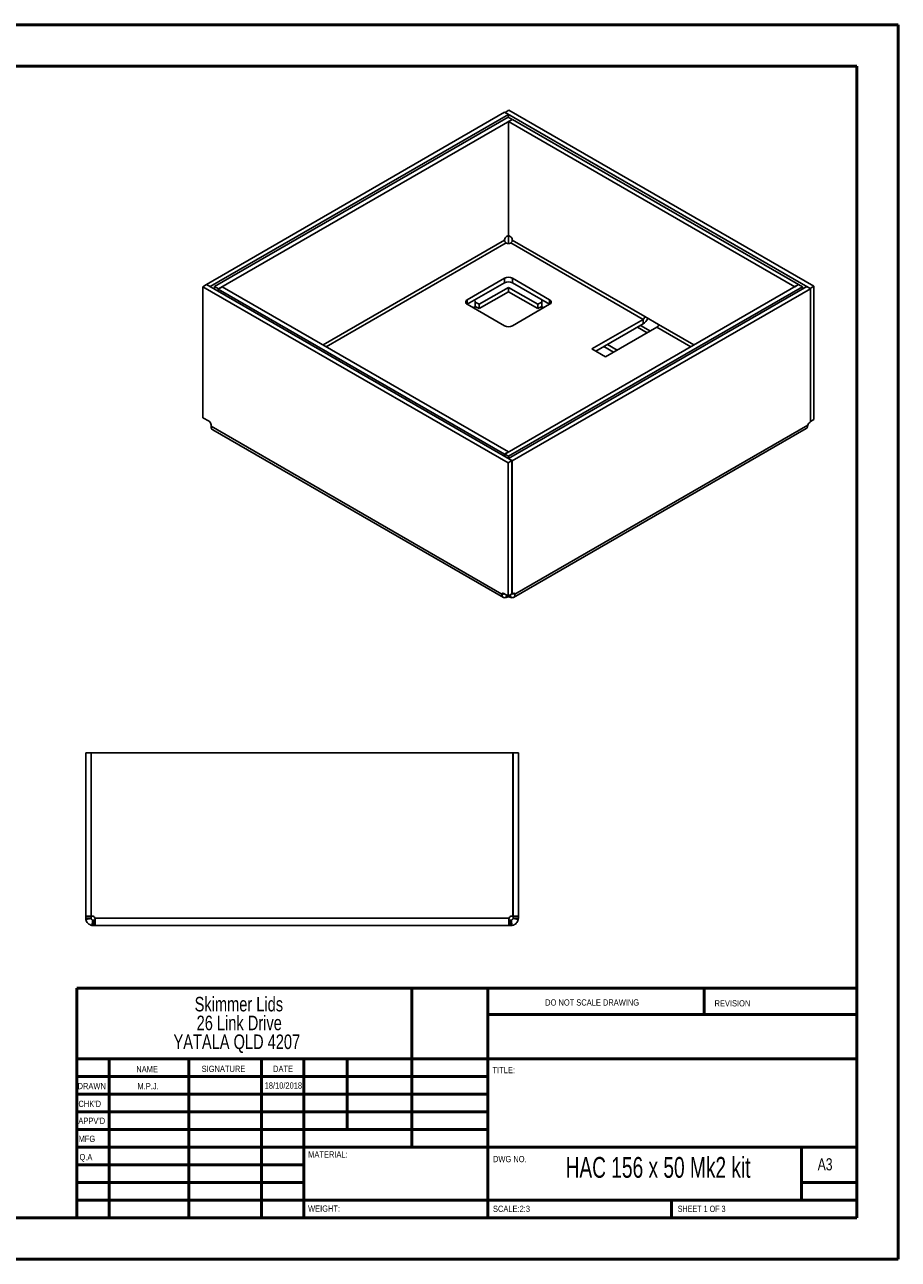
# Model space of a CAD drawing. Header units: millimetres. Extents: x 0 to 420, y 0 to 297.
# Tile 2 of 2: x 210 to 420, y 0 to 297. Entities that reach past the tile are written whole.
import ezdxf

# ---------------------------------------------------------------- set-up
doc = ezdxf.new("R2010")
doc.units = ezdxf.units.MM
doc.styles.add('SLDTEXTSTYLE0', font='TXT', dxfattribs={"width": 0.6875})
doc.styles.add('SLDTEXTSTYLE1', font='TXT', dxfattribs={"width": 0.75})

# ---------------------------------------------------------------- blocks, each defined once
blk = doc.blocks.new('SW_NOTE_0')
at = {"color": 0, "linetype": 'Continuous', "lineweight": 0, "char_height": 3.5, "attachment_point": 2, "style": 'SLDTEXTSTYLE1'}
for s, insert in [('Skimmer Lids', (13.89, 4.51)), ('26 Link Drive', (13.98, -0.01)), ('YATALA QLD 4207', (13.4, -4.54))]:
    blk.add_mtext(s, dxfattribs=dict(at, insert=insert))

msp = doc.modelspace()

# ---------------------------------------------------------------- linework, layer by layer
at = {"color": 7, "linetype": 'Continuous', "lineweight": 50}
for p, q in [((0.38, 297.21), (420.38, 297.21)), ((420.38, 0.21), (420.38, 297.21)), ((10.38, 287.21), (410.38, 287.21)), ((410.38, 287.21), (410.38, 10.21)), ((222.88, 65.46), (410.08, 65.46)), ((222.88, 65.46), (222.88, 10.21)), ((303.48, 65.46), (303.48, 27.21)), ((321.68, 65.46), (321.68, 10.21)), ((373.68, 59.09), (373.68, 65.46)), ((410.08, 59.09), (321.68, 59.09)), ((410.08, 48.46), (222.88, 48.46)), ((230.68, 48.46), (230.68, 10.21)), ((249.87, 48.46), (249.87, 10.21)), ((267.28, 48.46), (267.28, 10.21)), ((277.48, 10.21), (277.48, 48.46)), ((287.88, 31.46), (287.88, 48.46)), ((321.68, 44.21), (222.88, 44.21)), ((321.68, 39.96), (222.88, 39.96)), ((321.68, 35.71), (222.88, 35.71)), ((321.68, 31.46), (222.88, 31.46)), ((277.48, 27.21), (222.88, 27.21)), ((277.48, 27.21), (410.08, 27.21)), ((397.08, 14.46), (397.08, 27.21)), ((277.48, 22.96), (222.88, 22.96)), ((277.48, 18.71), (222.88, 18.71)), ((410.08, 18.71), (397.08, 18.71)), ((222.88, 14.46), (410.38, 14.46)), ((365.88, 10.21), (365.88, 14.46)), ((10.38, 10.21), (410.38, 10.21)), ((0.38, 0.21), (420.38, 0.21))]:
    msp.add_line(p, q, dxfattribs=at)
at = {"color": 7, "linetype": 'Continuous', "lineweight": 25}
for p, q in [((326.75, 276.62), (325.86, 276.11)), ((400.11, 234.28), (326.75, 276.62)), ((325.75, 276.15), (254.04, 234.75)), ((326.64, 275.63), (254.94, 234.24)), ((326.62, 274.96), (256, 234.2)), ((327.56, 274.42), (256.94, 233.65)), ((326.64, 275.63), (325.75, 276.15)), ((325.86, 276.08), (325.86, 276.11)), ((399.22, 233.76), (325.86, 276.11)), ((326.62, 274.96), (327.56, 274.42)), ((326.64, 274.95), (326.64, 275.63)), ((326.69, 273.89), (327.63, 274.43)), ((326.69, 246.51), (326.69, 273.89)), ((395.47, 234.18), (326.69, 273.89)), ((327.56, 274.39), (327.56, 274.42)), ((396.41, 234.73), (327.63, 274.43)), ((326.22, 246.26), (326.69, 246.53)), ((325.75, 245.36), (282.1, 220.17)), ((282.85, 219.73), (326.12, 244.71)), ((325.75, 245.36), (325.75, 245.44)), ((326.19, 244.67), (326.12, 244.71)), ((326.64, 244.56), (326.64, 246.51)), ((326.69, 246.51), (327.11, 246.26)), ((327.21, 244.71), (327.14, 244.67)), ((327.21, 244.71), (359.05, 226.33)), ((327.58, 245.44), (327.58, 245.36)), ((359.43, 226.98), (327.58, 245.36)), ((253.22, 234.17), (254.11, 234.69)), ((254.94, 234.24), (254.04, 234.75)), ((254.04, 234.75), (254.04, 234.65)), ((254.11, 234.69), (327.47, 192.34)), ((325.72, 236.21), (316.77, 231.03)), ((316.77, 229.95), (325.72, 235.12)), ((325.72, 236.21), (325.72, 235.12)), ((325.77, 193.92), (396.39, 234.69)), ((336.56, 231.03), (327.61, 236.21)), ((327.61, 236.21), (327.61, 235.12)), ((327.61, 235.12), (336.56, 229.95)), ((395.47, 234.18), (396.41, 234.73)), ((397.33, 234.14), (396.39, 234.69)), ((396.41, 234.67), (396.41, 234.73)), ((253.22, 202.67), (253.22, 234.17)), ((253.22, 234.17), (326.58, 191.82)), ((254.94, 234.21), (254.94, 234.24)), ((256, 234.2), (256.94, 233.65)), ((256, 233.6), (256, 234.2)), ((257.86, 234.16), (256.92, 233.61)), ((256.92, 233.61), (325.7, 193.91)), ((256.92, 233.61), (256.92, 233.07)), ((256.94, 233.62), (256.94, 233.65)), ((257.86, 234.16), (326.64, 194.45)), ((326.66, 234.03), (319.59, 229.95)), ((319.59, 228.91), (326.66, 232.99)), ((333.74, 229.95), (326.66, 234.03)), ((326.66, 232.99), (326.66, 234.03)), ((326.66, 232.99), (333.74, 228.91)), ((326.69, 192.82), (398.39, 234.21)), ((326.71, 193.38), (397.33, 234.14)), ((327.58, 192.3), (399.28, 233.69)), ((395.47, 234.16), (395.47, 234.18)), ((397.33, 233.6), (397.33, 234.14)), ((398.39, 234.21), (399.28, 233.69)), ((400.11, 234.28), (399.22, 233.76)), ((399.22, 233.73), (399.22, 233.76)), ((399.28, 233.69), (399.28, 201.65)), ((400.11, 202.22), (400.11, 234.28)), ((316.77, 231.03), (316.77, 229.95)), ((316.77, 229.95), (325.72, 224.78)), ((318.18, 229.13), (318.65, 229.4)), ((318.65, 229.4), (318.65, 230.63)), ((319.59, 229.95), (318.65, 230.49)), ((319.59, 228.91), (318.65, 229.46)), ((319.59, 229.95), (319.59, 228.91)), ((327.61, 224.78), (336.56, 229.95)), ((334.68, 230.49), (333.74, 229.95)), ((333.74, 228.91), (333.74, 229.95)), ((334.68, 229.46), (333.74, 228.91)), ((334.68, 230.63), (334.68, 229.4)), ((334.68, 229.4), (335.15, 229.13)), ((336.56, 231.03), (336.56, 229.95)), ((359.05, 226.33), (346.7, 219.2)), ((359.05, 226.33), (359.05, 225.24)), ((362.73, 225.08), (359.43, 226.98)), ((359.05, 225.24), (347.64, 218.65)), ((350, 217.29), (362.35, 224.42)), ((357.68, 224.45), (360.04, 223.09)), ((360.79, 223.52), (358.44, 224.88)), ((362.35, 224.42), (370.48, 219.73)), ((371.23, 220.17), (362.73, 225.08)), ((352.83, 218.92), (350.47, 220.28)), ((346.7, 219.2), (350, 217.29)), ((349.57, 219.77), (351.93, 218.41)), ((254.72, 201.8), (253.22, 202.67)), ((400.11, 202.22), (399.28, 201.74)), ((255.19, 200.61), (255.19, 200.99)), ((255.19, 200.61), (325.09, 160.26)), ((255.57, 199.79), (325.44, 159.45)), ((327.89, 159.45), (398.23, 200.06)), ((398.63, 200.9), (328.24, 160.26)), ((398.59, 200.62), (398.63, 200.9)), ((399.08, 201.53), (399.28, 201.65)), ((326.64, 194.45), (325.7, 193.91)), ((325.7, 193.91), (325.7, 193.36)), ((326.71, 193.38), (325.77, 193.92)), ((325.77, 193.32), (325.77, 193.92)), ((326.64, 194.42), (326.64, 194.45)), ((326.71, 192.83), (326.71, 193.38)), ((326.58, 191.82), (327.47, 192.34)), ((326.58, 159.77), (326.58, 191.82)), ((326.69, 192.82), (327.58, 192.3)), ((326.69, 192.79), (326.69, 192.82)), ((327.47, 160.28), (327.47, 192.34)), ((327.58, 192.3), (327.58, 160.26)), ((325.09, 160.26), (325.38, 160.43)), ((328.24, 160.26), (327.95, 160.43)), ((325.09, 160.01), (325.54, 160.37)), ((325.09, 160.01), (325.09, 160.26)), ((325.54, 160.38), (326.48, 159.83)), ((326.1, 159.43), (326.19, 160)), ((326.37, 159.53), (326.1, 159.43)), ((326.37, 159.53), (326.37, 159.9)), ((326.58, 159.77), (327.47, 160.28)), ((326.96, 159.53), (326.96, 159.99)), ((327.23, 159.43), (326.96, 159.53)), ((327.23, 159.43), (327.13, 160.09)), ((327.58, 160.26), (327.47, 160.32)), ((327.58, 160.26), (327.79, 160.38)), ((328.24, 160.01), (327.79, 160.37)), ((328.24, 160.26), (328.24, 160.01)), ((225.05, 122.02), (226.32, 122.02)), ((225.05, 82.77), (225.05, 122.02)), ((226.32, 82.77), (226.32, 122.02)), ((226.35, 122.02), (226.35, 82.78)), ((226.35, 122.02), (327.75, 122.02)), ((327.75, 122.02), (327.75, 82.78)), ((329.05, 122.02), (327.78, 122.02)), ((327.78, 82.77), (327.78, 122.02)), ((329.05, 82.77), (329.05, 122.02)), ((225.05, 82.77), (226.32, 82.77)), ((225.05, 82.32), (225.05, 82.77)), ((225.05, 82.32), (226.32, 82.32)), ((225.08, 81.99), (225.05, 82.32)), ((225.08, 81.99), (226.33, 82.22)), ((226.32, 82.32), (226.32, 82.77)), ((226.35, 82.78), (226.64, 82.78)), ((226.51, 80.55), (226.75, 81.8)), ((226.85, 80.52), (226.51, 80.55)), ((226.85, 80.52), (226.85, 81.79)), ((227.27, 81.79), (226.85, 81.79)), ((227.27, 80.52), (226.85, 80.52)), ((227.27, 82.32), (227.31, 81.99)), ((326.83, 82.32), (227.27, 82.32)), ((227.27, 80.52), (227.27, 81.79)), ((227.31, 80.55), (227.27, 80.52)), ((326.83, 80.52), (227.27, 80.52)), ((326.79, 81.99), (326.83, 82.32)), ((326.83, 80.52), (326.79, 80.55)), ((326.83, 80.52), (326.83, 81.79)), ((327.25, 81.79), (326.83, 81.79)), ((327.25, 80.52), (326.83, 80.52)), ((327.25, 80.52), (327.25, 81.79)), ((327.59, 80.55), (327.25, 80.52)), ((327.59, 80.55), (327.35, 81.8)), ((327.46, 82.78), (327.75, 82.78)), ((329.05, 82.77), (327.78, 82.77)), ((327.78, 82.32), (327.78, 82.77)), ((329.05, 82.32), (327.78, 82.32)), ((329.02, 81.99), (327.78, 82.22)), ((329.05, 82.32), (329.02, 81.99)), ((329.05, 82.32), (329.05, 82.77))]:
    msp.add_line(p, q, dxfattribs=at)
at = {"color": 7, "linetype": 'Continuous', "lineweight": 25, "flags": 128}
for points in [[(318.65, 230.63), (318.62, 230.93), (318.61, 231.01)], [(334.72, 231.01), (334.71, 230.93), (334.68, 230.63)], [(325.09, 160.26), (325.12, 160.32), (325.16, 160.37), (325.21, 160.41), (325.26, 160.43), (325.33, 160.44), (325.4, 160.43), (325.47, 160.41), (325.54, 160.38)], [(327.79, 160.38), (327.86, 160.41), (327.93, 160.43), (328, 160.44), (328.06, 160.43), (328.12, 160.41), (328.17, 160.37), (328.21, 160.32), (328.24, 160.26)]]:
    msp.add_lwpolyline(points, dxfattribs=at)
at = {"color": 7, "linetype": 'Continuous', "lineweight": 25}
for centre, radius, start, end in [((326.77, 245.4), 1.02, 122.6055, 177.3945), ((326.66, 245.58), 1.02, 242.6097, 297.3903), ((326.56, 245.4), 1.02, 2.6055, 57.3945), ((326.66, 234.39), 2.05, 62.6097, 117.3903), ((326.66, 233.3), 2.05, 62.6097, 117.3903), ((316.97, 230.49), 0.582, 110.7834, 249.2166), ((317.9, 229.36), 0.751, 325.1608, 2.8559), ((335.43, 229.36), 0.751, 177.1441, 214.8392), ((336.36, 230.49), 0.582, 290.7834, 69.2166), ((358.61, 227.02), 0.82, 302.6055, 357.3945), ((357.51, 227.64), 2.86, 302.6411, 337.7401), ((326.66, 226.6), 2.05, 242.6097, 297.3903), ((361.91, 225.11), 0.82, 302.6055, 357.3945), ((254.17, 200.94), 1.02, 2.6055, 57.3945), ((399.65, 200.65), 1.04, 122.913, 166.4335), ((326.66, 158.46), 1.11, 74.33, 105.67), ((326.12, 159.21), 0.722, 50.9052, 59.7971), ((226.64, 82.11), 0.667, 18.3461, 90), ((327.46, 82.11), 0.667, 90, 161.6539)]:
    msp.add_arc(centre, radius, start, end, dxfattribs=at)
for points in [[(326.12, 244.71), (326.07, 244.74), (325.97, 244.82), (325.85, 244.99), (325.76, 245.18), (325.75, 245.3), (325.75, 245.36)], [(327.58, 245.36), (327.58, 245.3), (327.57, 245.18), (327.48, 244.99), (327.35, 244.82), (327.26, 244.74), (327.21, 244.71)], [(325.09, 160.01), (325.13, 159.89), (325.19, 159.65), (325.43, 159.43), (325.74, 159.34), (325.98, 159.4), (326.1, 159.43)], [(327.23, 159.43), (327.35, 159.4), (327.59, 159.34), (327.9, 159.43), (328.13, 159.65), (328.2, 159.89), (328.24, 160.01)], [(225.08, 81.99), (225.13, 81.81), (225.23, 81.47), (225.56, 81.03), (225.99, 80.7), (226.34, 80.6), (226.51, 80.55)], [(226.33, 82.22), (226.34, 82.17), (226.37, 82.07), (226.47, 81.94), (226.6, 81.84), (226.7, 81.81), (226.75, 81.8)], [(227.31, 80.55), (227.31, 80.6), (227.31, 80.7), (227.31, 81.03), (227.31, 81.47), (227.31, 81.81), (227.31, 81.99)], [(326.79, 81.99), (326.79, 81.81), (326.79, 81.47), (326.79, 81.03), (326.79, 80.7), (326.79, 80.6), (326.79, 80.55)], [(327.35, 81.8), (327.4, 81.81), (327.5, 81.84), (327.63, 81.94), (327.73, 82.07), (327.76, 82.17), (327.78, 82.22)], [(327.59, 80.55), (327.76, 80.6), (328.11, 80.7), (328.54, 81.03), (328.87, 81.47), (328.97, 81.81), (329.02, 81.99)]]:
    msp.add_open_spline(points, degree=3, dxfattribs=at)
for points, knots in [([(255.57, 199.79), (255.57, 199.79), (255.43, 199.82), (255.26, 200.09), (255.21, 200.44), (255.19, 200.61)], [0, 0, 0, 0, 0.000102, 0.500051, 1, 1, 1, 1]), ([(398.59, 200.62), (398.55, 200.51), (398.48, 200.27), (398.34, 200.09), (398.23, 200.06), (398.23, 200.06)], [0, 0, 0, 0, 0.499932, 0.999865, 1, 1, 1, 1]), ([(226.33, 82.22), (226.32, 82.24), (226.32, 82.28), (226.32, 82.31), (226.32, 82.32)], [0, 0, 0, 0, 0.480679, 1, 1, 1, 1]), ([(226.85, 81.79), (226.84, 81.79), (226.8, 81.79), (226.77, 81.8), (226.75, 81.8)], [0, 0, 0, 0, 0.519321, 1, 1, 1, 1]), ([(326.79, 81.8), (326.79, 81.81), (326.79, 81.84), (326.79, 81.91), (326.79, 81.97), (326.79, 81.99)], [0, 0, 0, 0, 0.431309, 0.862618, 1, 1, 1, 1]), ([(327.35, 81.8), (327.33, 81.8), (327.3, 81.79), (327.27, 81.79), (327.25, 81.79)], [0, 0, 0, 0, 0.480679, 1, 1, 1, 1]), ([(327.78, 82.32), (327.78, 82.31), (327.78, 82.28), (327.78, 82.24), (327.78, 82.22)], [0, 0, 0, 0, 0.519321, 1, 1, 1, 1])]:
    msp.add_open_spline(points, degree=3, knots=knots, dxfattribs=at)

# ---------------------------------------------------------------- block references
at = {"color": 7, "linetype": 'Continuous', "lineweight": 0}
msp.add_blockref('SW_NOTE_0', (247.97, 58.84), dxfattribs=at)

# ---------------------------------------------------------------- texts
for s, insert, char_height, attachment_point, style in [('DO NOT SCALE DRAWING', (335.49, 62.75), 1.5, 1, 'SLDTEXTSTYLE1'), ('REVISION', (376.21, 62.55), 1.5, 1, 'SLDTEXTSTYLE1'), ('NAME', (237.2, 46.72), 1.5, 1, 'SLDTEXTSTYLE1'), ('SIGNATURE', (252.91, 46.78), 1.5, 1, 'SLDTEXTSTYLE1'), ('DATE', (270.09, 46.79), 1.5, 1, 'SLDTEXTSTYLE1'), ('TITLE:', (322.84, 46.49), 1.5, 1, 'SLDTEXTSTYLE1'), ('DRAWN', (223.09, 42.64), 1.5, 1, 'SLDTEXTSTYLE1'), ('M.P.J.', (240.04, 42.6), 1.499, 2, 'SLDTEXTSTYLE1'), ('18/10/2018', (272.56, 42.77), 1.499, 2, 'SLDTEXTSTYLE1'), ("CHK'D", (223.29, 38.37), 1.5, 1, 'SLDTEXTSTYLE1'), ("APPV'D", (223.28, 34.28), 1.5, 1, 'SLDTEXTSTYLE1'), ('MFG', (223.33, 29.95), 1.5, 1, 'SLDTEXTSTYLE1'), ('Q.A', (223.55, 25.56), 1.5, 1, 'SLDTEXTSTYLE1'), ('MATERIAL:', (278.52, 26.2), 1.5, 1, 'SLDTEXTSTYLE1'), ('DWG NO.', (322.95, 25.08), 1.5, 1, 'SLDTEXTSTYLE1'), ('HAC 156 x 50 Mk2 kit', (362.63, 24.83), 5, 2, 'SLDTEXTSTYLE0'), ('A3', (401, 24.52), 2.91, 1, 'SLDTEXTSTYLE1'), ('WEIGHT:', (278.5, 13.16), 1.499, 1, 'SLDTEXTSTYLE1'), ('SCALE:2:3', (322.95, 13.11), 1.5, 1, 'SLDTEXTSTYLE1'), ('SHEET 1 OF 3', (367.36, 13.11), 1.5, 1, 'SLDTEXTSTYLE0')]:
    msp.add_mtext(s, dxfattribs=dict(at, insert=insert, char_height=char_height, attachment_point=attachment_point, style=style))

doc.saveas('drawing.dxf')
